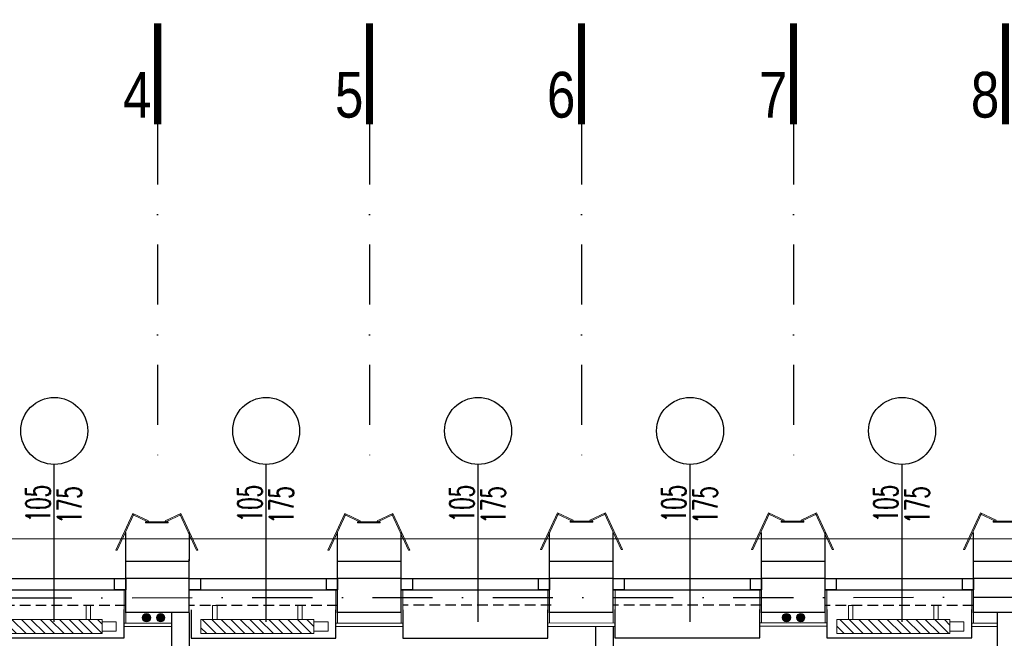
# Model space of a CAD drawing. Header units: millimetres. Extents: x 14495 to 271441, y -21035 to 2232.
# Tile 105 of 227: x 83152 to 83849, y -1805 to -1367. Entities that reach past the tile are written whole.
import ezdxf
from ezdxf.enums import TextEntityAlignment as Align

# ---------------------------------------------------------------- set-up
doc = ezdxf.new("R2010")
doc.units = ezdxf.units.MM
doc.linetypes.add('DASHDOT', pattern=[1, 0.5, -0.25, 0, -0.25])
doc.linetypes.add('HIDDENX2', pattern=[0.75, 0.5, -0.25])
for name, color, linetype, lineweight in [('0-c.o.-grzejniki', 34, 'Continuous', 9), ('A_L_CIENKA', 251, 'Continuous', 5), ('A_obudowy G-K', 31, 'Continuous', 0), ('SAN_Przewody powrotne CO na rzucie', 180, 'Continuous', 40), ('SAN_Przewody zasilające CO na rzucie', 20, 'Continuous', 40)]:
    doc.layers.add(name, color=color, linetype=linetype, lineweight=lineweight)
for name, color, linetype in [('_1_cienkie', 251, 'Continuous'), ('a-bloki-drzwi', 52, 'Continuous'), ('a-cienka', 8, 'Continuous'), ('A_bloki-drzwi', 1, 'Continuous'), ('A_BLOKI_KÓŁKO', 1, 'Continuous'), ('A_BLOKI_OPIS', 1, 'Continuous'), ('A_grzejniki', 34, 'Continuous'), ('A_L przerywana', 251, 'HIDDENX2'), ('A_Lwidok', 1, 'Continuous'), ('A_okładzina HPL', 37, 'Continuous'), ('A_OSIE', 252, 'DASHDOT'), ('A_PROJEKTOWANE', 3, 'Continuous'), ('A_SC_DZIAlOWE', 4, 'Continuous')]:
    doc.layers.add(name, color=color, linetype=linetype)
doc.styles.add('cent', font='swissel.ttf')
doc.styles.add('ROMANS', font='romans', dxfattribs={"width": 0.6})

# ---------------------------------------------------------------- blocks, each defined once
blk = doc.blocks.new('OSS1')
at = {"linetype": 'Continuous', "const_width": 5}
blk.add_lwpolyline([(0, 0), (0, -71.57)], dxfattribs=at)
at = {"style": 'cent'}
blk.add_attdef('01', text='', height=32.4, dxfattribs=at).set_placement((-4.39, -34.41), align=Align.RIGHT)
blk = doc.blocks.new('fghsdx')
at = {"lineweight": 0}
for p, q in [((-37.08, -19.4), (-25.08, 6.6)), ((-36.19, -19.4), (-24.35, 6.26)), ((-14.42, 0.8), (-25.41, 5.87)), ((-14.08, 1.53), (-25.08, 6.6)), ((-16.15, 0.8), (0, 0.8)), ((-16.15, 0.8), (-16.15, 0)), ((-16.15, 0), (0, 0)), ((-14.42, 0.8), (-14.08, 1.53)), ((-2.07, 1.53), (8.92, 6.6)), ((-1.73, 0.8), (-2.07, 1.53)), ((-1.73, 0.8), (9.26, 5.87)), ((0, 0.8), (0, 0)), ((20.04, -19.4), (8.2, 6.26)), ((20.92, -19.4), (8.92, 6.6)), ((-37.08, -19.4), (-36.19, -19.4)), ((20.92, -19.4), (20.04, -19.4))]:
    blk.add_line(p, q, dxfattribs=at)
blk = doc.blocks.new('mjkk')
at = {"layer": '0-c.o.-grzejniki'}
h = blk.add_hatch(dxfattribs=at)
h.set_pattern_fill('ANSI31', color=256, scale=1.5, angle=-90.01613, style=0)
h.set_pattern_definition([(-135.016127, (-172292.014, 132455.0023), (-3.36664804, 3.36854379), [])])
h.paths.add_polyline_path([(-9.98, -80), (-0.01, -80), (0, 0), (-9.98, 0)])
blk.add_lwpolyline([(-9.98, -80), (-9.98, 0), (0, 0), (-0.01, -80)], close=True, dxfattribs=at)
at = {"layer": '0-c.o.-grzejniki', "ltscale": 2}
for points in [[(10.03, -11.37), (10.03, -8.26), (0.02, -8.26), (0.02, -11.37)], [(10.03, -68.63), (10.03, -71.74), (0.02, -71.74), (0.02, -68.63)], [(-1.75, -80), (-1.75, -90), (-8.23, -90), (-8.23, -80)]]:
    blk.add_lwpolyline(points, close=True, dxfattribs=at)
blk = doc.blocks.new('HJTS')
at = {"color": 8}
blk.add_line((0, 0), (0, 111.34), dxfattribs=at)
at = {"layer": 'A_BLOKI_KÓŁKO', "ltscale": 0.04}
blk.add_circle((0, 135.04), 23.7, dxfattribs=at)
at = {"layer": 'A_BLOKI_OPIS', "style": 'ROMANS'}
for tag, height, width, p in [('O', 20.59, 0.5, (-0.05, 135.67)), ('100', 17.16, 0.6, (-11.49, 86.54)), ('200', 17.16, 0.6, (10.76, 86.54))]:
    blk.add_attdef(tag, text='', height=height, rotation=90, dxfattribs=dict(at, width=width)).set_placement(p, align=Align.MIDDLE)

msp = doc.modelspace()

# ---------------------------------------------------------------- hatches: boundary and pattern name
at = {"layer": 'SAN_Przewody powrotne CO na rzucie', "lineweight": 13}
for points in [[(83239.03, -1789.8, 1), (83245.03, -1789.8, 1)], [(83691.96, -1789.77, 1), (83697.96, -1789.77, 1)]]:
    msp.add_hatch(color=256, dxfattribs=at).paths.add_polyline_path(points)
at = {"layer": 'SAN_Przewody zasilające CO na rzucie', "lineweight": 13}
for points in [[(83249.03, -1789.8, 1), (83255.03, -1789.8, 1)], [(83701.96, -1789.77, 1), (83707.96, -1789.77, 1)]]:
    msp.add_hatch(color=256, dxfattribs=at).paths.add_polyline_path(points)

# ---------------------------------------------------------------- linework, layer by layer
at = {"layer": '_1_cienkie'}
for p, q in [((83227.22, -1749.76), (83227.22, -1729.76)), ((83272.22, -1749.76), (83272.22, -1729.76)), ((83377.15, -1749.76), (83377.15, -1729.76)), ((83422.15, -1749.76), (83422.15, -1729.76)), ((83527.15, -1749.76), (83527.15, -1729.76)), ((83572.15, -1749.76), (83572.15, -1729.76)), ((83677.15, -1749.76), (83677.15, -1729.76)), ((83722.15, -1749.76), (83722.15, -1729.76)), ((83827.15, -1749.76), (83827.15, -1729.76))]:
    msp.add_line(p, q, dxfattribs=at)
at = {"layer": 'a-cienka'}
for points in [[(83272.22, -1762.26), (83227.22, -1762.26)], [(83422.15, -1762.26), (83377.15, -1762.26)], [(83572.15, -1762.26), (83527.15, -1762.26)], [(83722.15, -1762.26), (83677.15, -1762.26)], [(83872.15, -1762.26), (83827.15, -1762.26)]]:
    msp.add_lwpolyline(points, dxfattribs=at)
at = {"layer": 'A_bloki-drzwi'}
for p, q in [((83122.22, -1762.26), (83227.22, -1762.26)), ((83272.15, -1762.26), (83377.15, -1762.26)), ((83422.15, -1762.26), (83527.15, -1762.26)), ((83572.15, -1762.26), (83677.15, -1762.26)), ((83722.15, -1762.26), (83827.15, -1762.26)), ((83122.22, -1770.26), (83227.22, -1770.26)), ((83272.15, -1770.26), (83377.15, -1770.26)), ((83422.15, -1770.26), (83527.15, -1770.26)), ((83572.15, -1770.26), (83677.15, -1770.26)), ((83722.15, -1770.26), (83827.15, -1770.26))]:
    msp.add_line(p, q, dxfattribs=at)
for points in [[(83219.35, -1762.26), (83227.22, -1762.26), (83227.22, -1770.26), (83219.35, -1770.26)], [(83272.15, -1762.26), (83280.02, -1762.26), (83280.02, -1770.26), (83272.15, -1770.26)], [(83369.28, -1762.26), (83377.15, -1762.26), (83377.15, -1770.26), (83369.28, -1770.26)], [(83422.15, -1762.26), (83430.02, -1762.26), (83430.02, -1770.26), (83422.15, -1770.26)], [(83519.28, -1762.26), (83527.15, -1762.26), (83527.15, -1770.26), (83519.28, -1770.26)], [(83572.15, -1762.26), (83580.02, -1762.26), (83580.02, -1770.26), (83572.15, -1770.26)], [(83669.28, -1762.26), (83677.15, -1762.26), (83677.15, -1770.26), (83669.28, -1770.26)], [(83722.15, -1762.26), (83730.02, -1762.26), (83730.02, -1770.26), (83722.15, -1770.26)], [(83819.28, -1762.26), (83827.15, -1762.26), (83827.15, -1770.26), (83819.28, -1770.26)]]:
    msp.add_lwpolyline(points, close=True, dxfattribs=at)
at = {"layer": 'A_L przerywana', "ltscale": 15}
for p, q in [((83227.22, -1781.26), (83122.22, -1781.26)), ((83377.15, -1781.26), (83272.15, -1781.26)), ((83528.38, -1781.03), (83423.38, -1781.03)), ((83677.15, -1781.03), (83572.15, -1781.03)), ((83827.08, -1781.26), (83722.08, -1781.26))]:
    msp.add_line(p, q, dxfattribs=at)
at = {"layer": 'A_L_CIENKA'}
for p, q in [((82674.56, -1734.26), (85275.78, -1734.26)), ((83122.22, -1734.26), (83227.22, -1734.26)), ((83272.15, -1734.26), (83377.15, -1734.26)), ((83422.15, -1734.26), (83527.15, -1734.26)), ((83572.15, -1734.26), (83677.15, -1734.26)), ((83722.15, -1734.26), (83827.15, -1734.26))]:
    msp.add_line(p, q, dxfattribs=at)
at = {"layer": 'A_Lwidok'}
for points in [[(83123.47, -1784.26), (83123.47, -1804.26), (83225.97, -1804.26), (83225.97, -1784.26)], [(83273.42, -1784.48), (83273.42, -1804.48), (83375.92, -1804.48), (83375.92, -1784.48)], [(83423.38, -1784.48), (83423.38, -1804.48), (83525.88, -1804.48), (83525.88, -1784.48)], [(83573.4, -1784.26), (83573.4, -1804.26), (83675.9, -1804.26), (83675.9, -1784.26)], [(83723.4, -1784.26), (83723.4, -1804.26), (83825.9, -1804.26), (83825.9, -1784.26)]]:
    msp.add_lwpolyline(points, dxfattribs=at)
at = {"layer": 'A_obudowy G-K', "lineweight": 5}
for p, q in [((83225.97, -1796.25), (83225.97, -1770.26)), ((83527.12, -1793.76), (83527.13, -1786.26)), ((83573.47, -1793.76), (83525.87, -1793.68))]:
    msp.add_line(p, q, dxfattribs=at)
at = {"layer": 'A_obudowy G-K', "linetype": 'Continuous', "lineweight": 5}
for p, q in [((83375.9, -1796.25), (83375.94, -1770.26)), ((83423.4, -1796.25), (83423.36, -1770.26)), ((83573.47, -1796.25), (83573.47, -1770.26)), ((83675.9, -1796.03), (83675.9, -1770.26)), ((83723.4, -1796.03), (83723.4, -1770.26)), ((83825.9, -1796.25), (83825.9, -1770.26)), ((83227.23, -1793.76), (83227.24, -1786.26)), ((83377.15, -1793.76), (83377.17, -1786.26)), ((83422.15, -1793.76), (83422.13, -1786.26)), ((83572.22, -1793.76), (83572.21, -1786.26)), ((83677.15, -1793.53), (83677.17, -1786.03)), ((83722.15, -1793.53), (83722.13, -1786.03)), ((83827.15, -1793.76), (83827.17, -1786.26))]:
    msp.add_line(p, q, dxfattribs=at)
at = {"layer": 'A_obudowy G-K', "lineweight": 5}
for points in [[(83573.47, -1796.25), (83525.87, -1796.25), (83525.91, -1770.26)], [(83259.65, -1796.25), (83225.97, -1796.25)], [(83259.65, -1793.76), (83225.98, -1793.76)], [(83423.4, -1793.76), (83375.9, -1793.76)], [(83423.4, -1796.25), (83375.9, -1796.25)], [(83723.4, -1793.53), (83675.9, -1793.53)], [(83723.4, -1796.03), (83675.9, -1796.03)], [(83843.94, -1793.76), (83825.9, -1793.76)], [(83843.94, -1796.25), (83825.9, -1796.25)]]:
    msp.add_lwpolyline(points, dxfattribs=at)
at = {"layer": 'A_OSIE', "ltscale": 85}
for p, q in [((83249.79, -1440.81), (83249.79, -1682.77)), ((83399.79, -1440.81), (83399.79, -1682.77)), ((83549.79, -1440.81), (83549.79, -1682.77)), ((83699.79, -1440.81), (83699.79, -1682.77)), ((82295.57, -1776.23), (86562.29, -1774.26))]:
    msp.add_line(p, q, dxfattribs=at)
at = {"layer": 'A_PROJEKTOWANE'}
for p, q in [((83227.22, -1786.48), (83227.22, -1748.48)), ((83227.22, -1786.48), (83227.22, -1748.48)), ((83272.15, -1786.48), (83272.15, -1748.48)), ((83377.15, -1786.48), (83377.15, -1748.48)), ((83377.15, -1786.48), (83377.15, -1748.48)), ((83422.08, -1786.48), (83422.08, -1748.48)), ((83527.15, -1786.48), (83527.15, -1748.48)), ((83527.15, -1786.48), (83527.15, -1748.48)), ((83572.08, -1786.48), (83572.08, -1748.48)), ((83677.15, -1786.48), (83677.15, -1748.48)), ((83677.15, -1786.48), (83677.15, -1748.48)), ((83722.08, -1786.48), (83722.08, -1748.48)), ((83827.15, -1786.48), (83827.15, -1748.48)), ((83827.15, -1786.48), (83827.15, -1748.48))]:
    msp.add_line(p, q, dxfattribs=at)
for points in [[(83272.22, -1750.26), (83227.22, -1750.26)], [(83272.22, -1750.26), (83227.22, -1750.26)], [(83422.15, -1750.26), (83377.15, -1750.26)], [(83422.15, -1750.26), (83377.15, -1750.26)], [(83572.15, -1750.26), (83527.15, -1750.26)], [(83572.15, -1750.26), (83527.15, -1750.26)], [(83722.15, -1750.26), (83677.15, -1750.26)], [(83722.15, -1750.26), (83677.15, -1750.26)], [(83872.15, -1750.26), (83827.15, -1750.26)], [(83872.15, -1750.26), (83827.15, -1750.26)], [(83272.22, -1786.26), (83227.22, -1786.26)], [(83272.22, -1786.26), (83227.22, -1786.26)], [(83422.15, -1786.26), (83377.15, -1786.26)], [(83422.15, -1786.26), (83377.15, -1786.26)], [(83572.08, -1786.26), (83527.15, -1786.26)], [(83722.15, -1786.26), (83677.15, -1786.26)], [(83722.15, -1786.26), (83677.15, -1786.26)], [(83872.15, -1786.26), (83827.15, -1786.26)]]:
    msp.add_lwpolyline(points, dxfattribs=at)
at = {"layer": 'A_SC_DZIAlOWE'}
for p, q in [((83259.65, -1786.48), (83259.65, -1957.94)), ((83272.15, -1786.48), (83272.15, -1957.94)), ((83843.94, -1786.26), (83843.94, -2241.76)), ((83559.58, -1796.25), (83559.58, -1992.25)), ((83572.08, -1796.25), (83572.08, -2004.75))]:
    msp.add_line(p, q, dxfattribs=at)
at = {"layer": 'SAN_Przewody powrotne CO na rzucie', "lineweight": 13}
for centre in [(83241.92, -1789.94), (83694.85, -1789.91)]:
    msp.add_circle(centre, 3, dxfattribs=at)
at = {"layer": 'SAN_Przewody zasilające CO na rzucie', "lineweight": 13}
for centre in [(83251.92, -1789.94), (83704.85, -1789.91)]:
    msp.add_circle(centre, 3, dxfattribs=at)

# ---------------------------------------------------------------- block references
at = {"layer": 'a-bloki-drzwi'}
ref = msp.add_blockref('HJTS', (83176.65, -1792.81), dxfattribs=at)
ref.add_attrib('100', '105', dxfattribs={"layer": 'A_BLOKI_OPIS', "extrusion": (0, 0, -1), "height": 17.16, "rotation": 90, "style": 'ROMANS', "text_generation_flag": 4, "width": 0.6}).set_placement((-83165.16, -1709.21), align=Align.MIDDLE)
ref.add_attrib('200', '175', dxfattribs={"layer": 'A_BLOKI_OPIS', "extrusion": (0, 0, -1), "height": 17.16, "rotation": 90, "style": 'ROMANS', "text_generation_flag": 4, "width": 0.6}).set_placement((-83187.42, -1710.19), align=Align.MIDDLE)
ref = msp.add_blockref('HJTS', (83326.58, -1792.81), dxfattribs=at)
ref.add_attrib('100', '105', dxfattribs={"layer": 'A_BLOKI_OPIS', "extrusion": (0, 0, -1), "height": 17.16, "rotation": 90, "style": 'ROMANS', "text_generation_flag": 4, "width": 0.6}).set_placement((-83315.09, -1709.21), align=Align.MIDDLE)
ref.add_attrib('200', '175', dxfattribs={"layer": 'A_BLOKI_OPIS', "extrusion": (0, 0, -1), "height": 17.16, "rotation": 90, "style": 'ROMANS', "text_generation_flag": 4, "width": 0.6}).set_placement((-83337.35, -1710.19), align=Align.MIDDLE)
ref = msp.add_blockref('HJTS', (83476.58, -1792.81), dxfattribs=at)
ref.add_attrib('100', '105', dxfattribs={"layer": 'A_BLOKI_OPIS', "extrusion": (0, 0, -1), "height": 17.16, "rotation": 90, "style": 'ROMANS', "text_generation_flag": 4, "width": 0.6}).set_placement((-83465.09, -1709.21), align=Align.MIDDLE)
ref.add_attrib('200', '175', dxfattribs={"layer": 'A_BLOKI_OPIS', "extrusion": (0, 0, -1), "height": 17.16, "rotation": 90, "style": 'ROMANS', "text_generation_flag": 4, "width": 0.6}).set_placement((-83487.35, -1710.19), align=Align.MIDDLE)
ref = msp.add_blockref('HJTS', (83626.58, -1792.81), dxfattribs=at)
ref.add_attrib('100', '105', dxfattribs={"layer": 'A_BLOKI_OPIS', "extrusion": (0, 0, -1), "height": 17.16, "rotation": 90, "style": 'ROMANS', "text_generation_flag": 4, "width": 0.6}).set_placement((-83615.09, -1709.21), align=Align.MIDDLE)
ref.add_attrib('200', '175', dxfattribs={"layer": 'A_BLOKI_OPIS', "extrusion": (0, 0, -1), "height": 17.16, "rotation": 90, "style": 'ROMANS', "text_generation_flag": 4, "width": 0.6}).set_placement((-83637.35, -1710.19), align=Align.MIDDLE)
ref = msp.add_blockref('HJTS', (83776.58, -1792.81), dxfattribs=at)
ref.add_attrib('100', '105', dxfattribs={"layer": 'A_BLOKI_OPIS', "extrusion": (0, 0, -1), "height": 17.16, "rotation": 90, "style": 'ROMANS', "text_generation_flag": 4, "width": 0.6}).set_placement((-83765.09, -1709.21), align=Align.MIDDLE)
ref.add_attrib('200', '175', dxfattribs={"layer": 'A_BLOKI_OPIS', "extrusion": (0, 0, -1), "height": 17.16, "rotation": 90, "style": 'ROMANS', "text_generation_flag": 4, "width": 0.6}).set_placement((-83787.35, -1710.19), align=Align.MIDDLE)
at = {"layer": 'A_grzejniki', "linetype": 'Continuous', "lineweight": 13, "rotation": 90}
for p in [(83130.47, -1791.25), (83280.42, -1791.25), (83730.4, -1791.25)]:
    msp.add_blockref('mjkk', p, dxfattribs=at)
at = {"layer": 'A_okładzina HPL', "lineweight": 0}
for p in [(83257.29, -1722.86), (83407.29, -1722.86), (83557.8, -1722.36), (83707.15, -1722.36), (83857.15, -1722.36)]:
    msp.add_blockref('fghsdx', p, dxfattribs=at)
at = {"layer": 'A_OSIE'}
ref = msp.add_blockref('OSS1', (83249.79, -1369.25), dxfattribs=at)
ref.add_attrib('01', '4', dxfattribs={"layer": '0', "height": 32.4, "style": 'cent', "width": 0.8}).set_placement((83245.4, -1403.65), align=Align.TOP_RIGHT)
ref = msp.add_blockref('OSS1', (83399.79, -1369.25), dxfattribs=at)
ref.add_attrib('01', '5', dxfattribs={"layer": '0', "height": 32.4, "style": 'cent', "width": 0.8}).set_placement((83395.4, -1403.65), align=Align.TOP_RIGHT)
ref = msp.add_blockref('OSS1', (83549.79, -1369.25), dxfattribs=at)
ref.add_attrib('01', '6', dxfattribs={"layer": '0', "height": 32.4, "style": 'cent', "width": 0.8}).set_placement((83545.4, -1403.65), align=Align.TOP_RIGHT)
ref = msp.add_blockref('OSS1', (83699.79, -1369.25), dxfattribs=at)
ref.add_attrib('01', '7', dxfattribs={"layer": '0', "height": 32.4, "style": 'cent', "width": 0.8}).set_placement((83695.4, -1403.65), align=Align.TOP_RIGHT)
ref = msp.add_blockref('OSS1', (83849.79, -1369.25), dxfattribs=at)
ref.add_attrib('01', '8', dxfattribs={"layer": '0', "height": 32.4, "style": 'cent', "width": 0.8}).set_placement((83845.4, -1403.65), align=Align.TOP_RIGHT)

doc.saveas('drawing.dxf')
